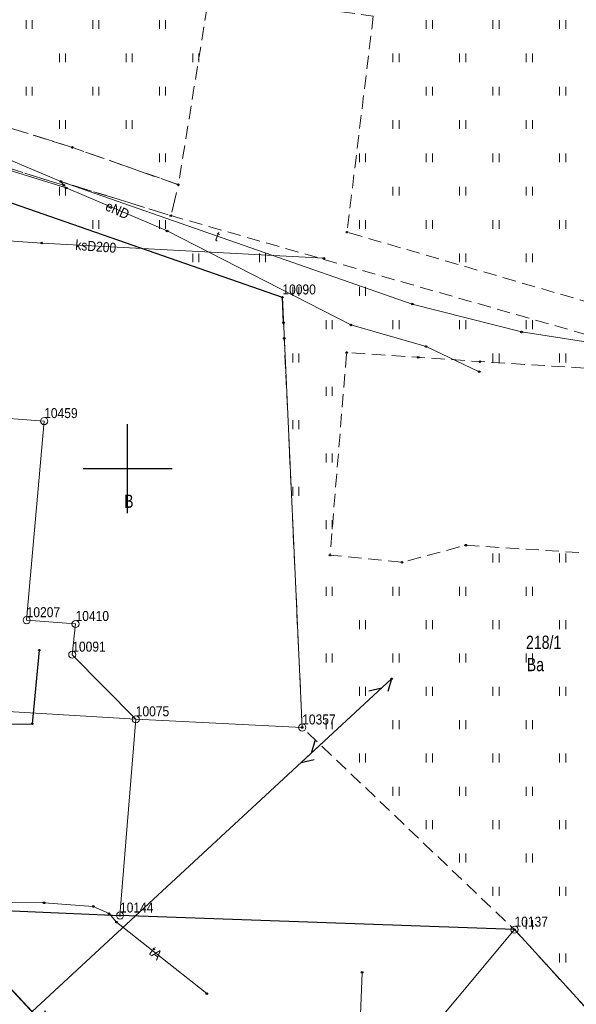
# Model space of a CAD drawing. Header units: metres. Extents: x 5548743 to 5556416, y 5707500 to 5714000.
# Tile 72 of 244: x 5554688 to 5554750, y 5709340 to 5709450. Entities that reach past the tile are written whole.
import ezdxf
from ezdxf.enums import TextEntityAlignment as Align

# ---------------------------------------------------------------- set-up
doc = ezdxf.new("R2010")
doc.units = ezdxf.units.M
for name, pattern in [('1.5_0.75', [2.25, 1.5, -0.75]), ('2.25_0.75', [3, 2.25, -0.75]), ('219-1000', [0]), ('suep_wn_1000', [0]), ('sutp_1000', [0])]:
    doc.linetypes.add(name, pattern=pattern)
doc.layers.get('0').update_dxf_attribs({"color": 2, "lineweight": 5})
doc.styles.get("Standard").update_dxf_attribs({"font": 'Working1250', "width": 0.75})
doc.linetypes.add('902-1000', pattern='A,5,0,[1,ksztalty.shx,S=1,R=0,X=0,Y=0],5', length=10)

# ---------------------------------------------------------------- blocks, each defined once
blk = doc.blocks.new('203')
at = {"linetype": 'Continuous', "lineweight": 0}
h = blk.add_hatch(color=0, dxfattribs=at)
edge = h.paths.add_edge_path()
edge.add_arc((0, 0), 0.09, 0, 360)
blk = doc.blocks.new('202')
at = {"color": 0, "linetype": 'Continuous', "lineweight": 0}
blk.add_circle((0, 0), 0.4, dxfattribs=at)
blk = doc.blocks.new('TU04')
at = {"color": 0, "linetype": 'Continuous', "lineweight": 13}
for p, q in [((0, 0), (0, 1)), ((0.7, 0), (0.7, 1))]:
    blk.add_line(p, q, dxfattribs=at)
blk = doc.blocks.new('SUEP3')
at = {"color": 0, "linetype": 'Continuous'}
for p, q in [((18.004, 0), (15.004, 1.125)), ((15.004, 1.125), (16.504, 0)), ((40.504, 0), (37.504, 1.125)), ((37.504, 1.125), (39.004, 0)), ((0, 0), (18.004, 0)), ((18.004, 0), (15.004, -1.125)), ((16.504, 0), (15.004, -1.125)), ((18.004, 0), (40.504, 0)), ((40.504, 0), (37.504, -1.125)), ((39.004, 0), (37.504, -1.125))]:
    blk.add_line(p, q, dxfattribs=at)
blk = doc.blocks.new('SUTP')
at = {"color": 0, "linetype": 'Continuous'}
for p, q in [((0, 0), (1.299, 0.75)), ((0, 0), (13.848, 0)), ((2.799, -0.75), (1.5, 0)), ((11.049, -0.75), (12.348, 0)), ((13.848, 0), (12.549, 0.75))]:
    blk.add_line(p, q, dxfattribs=at)
blk = doc.blocks.new('PIKIETAW1891')
at = {"color": 0}
blk.add_circle((0, 0), 0.09, dxfattribs=at)
blk = doc.blocks.new('RAMKA1000K')
at = {"color": 0}
for p, q in [((300, 395), (300, 405)), ((295, 400), (305, 400))]:
    blk.add_line(p, q, dxfattribs=at)

msp = doc.modelspace()

# ---------------------------------------------------------------- linework, layer by layer
at = {"layer": '217-kontur klasyfikacyjny', "color": 3, "linetype": 'CONTINUOUS', "lineweight": 18, "flags": 128}
for points in [[(5554700.92, 5709371.8), (5554677.75, 5709373.2)], [(5554699.15, 5709349.73), (5554700.92, 5709371.8)], [(5554699.15, 5709349.73), (5554671.46, 5709350.94)], [(5554671.46, 5709350.94), (5554699.15, 5709349.73)], [(5554743.52, 5709348.14), (5554699.15, 5709349.73)], [(5554718.24, 5709317.86), (5554743.52, 5709348.14)]]:
    msp.add_lwpolyline(points, dxfattribs=at)
at = {"layer": '218-kontur użytku gruntowego', "color": 3, "linetype": 'CONTINUOUS', "lineweight": 18, "flags": 128}
for points in [[(5554685.36, 5709430.41), (5554717.41, 5709419.25)], [(5554717.41, 5709419.25), (5554685.36, 5709430.41)], [(5554717.41, 5709419.25), (5554719.64, 5709370.88)], [(5554719.64, 5709370.88), (5554717.41, 5709419.25)], [(5554700.92, 5709371.8), (5554677.75, 5709373.2)], [(5554677.75, 5709373.2), (5554700.92, 5709371.8)], [(5554700.92, 5709371.8), (5554699.15, 5709349.73)], [(5554699.15, 5709349.73), (5554700.92, 5709371.8)], [(5554719.64, 5709370.88), (5554700.92, 5709371.8)], [(5554700.92, 5709371.8), (5554719.64, 5709370.88)], [(5554699.15, 5709349.73), (5554671.46, 5709350.94)], [(5554671.46, 5709350.94), (5554699.15, 5709349.73)], [(5554743.52, 5709348.14), (5554699.15, 5709349.73)], [(5554699.15, 5709349.73), (5554743.52, 5709348.14)], [(5554718.24, 5709317.86), (5554743.52, 5709348.14)], [(5554743.52, 5709348.14), (5554775, 5709313.63)]]:
    msp.add_lwpolyline(points, dxfattribs=at)
at = {"layer": '219-działka ewidencyjna', "color": 7, "linetype": '219-1000', "lineweight": 18, "flags": 128}
for points in [[(5554677.02, 5709433.31), (5554717.41, 5709419.25)], [(5554717.41, 5709419.25), (5554719.64, 5709370.88)], [(5554683.72, 5709405.85), (5554690.62, 5709405.34)], [(5554690.62, 5709405.34), (5554688.65, 5709382.95)], [(5554688.65, 5709382.95), (5554694.15, 5709382.52)], [(5554694.15, 5709382.52), (5554693.78, 5709379.07)], [(5554693.78, 5709379.07), (5554700.92, 5709371.8)], [(5554700.92, 5709371.8), (5554699.15, 5709349.73)], [(5554700.92, 5709371.8), (5554719.64, 5709370.88)], [(5554671.46, 5709350.94), (5554699.15, 5709349.73)], [(5554699.15, 5709349.73), (5554743.52, 5709348.14)], [(5554743.52, 5709348.14), (5554775, 5709313.63)]]:
    msp.add_lwpolyline(points, dxfattribs=at)
at = {"layer": 'jezdnia', "color": 7, "linetype": '2.25_0.75', "lineweight": 18, "flags": 128}
msp.add_lwpolyline([(5554655.85, 5709447.23), (5554676.6, 5709437.82), (5554685.33, 5709434.23), (5554692.83, 5709431.86), (5554692.5, 5709432.29), (5554704.87, 5709428.45), (5554705.72, 5709431.93), (5554693.8, 5709436.12), (5554686.67, 5709438.35), (5554678.15, 5709441.88), (5554656, 5709451.36)], close=True, dxfattribs=at)
at = {"layer": 'ogrodzenie trwałe', "color": 7, "linetype": '902-1000', "lineweight": 25, "flags": 128}
for points in [[(5554648.86, 5709466.15), (5554669.68, 5709464.7), (5554706.67, 5709462.2), (5554726.29, 5709461.38), (5554756.89, 5709461.32), (5554778.66, 5709461.29), (5554805.35, 5709454.43), (5554810.55, 5709460.19), (5554840.58, 5709457.83), (5554834.53, 5709422.53), (5554832.35, 5709410.28), (5554831.48, 5709406.36), (5554825.25, 5709374.48), (5554810.05, 5709296.6), (5554795.08, 5709306.35), (5554793.8, 5709300.1), (5554775, 5709313.63), (5554743.52, 5709348.14), (5554699.15, 5709349.73)], [(5554717.54, 5709416.42), (5554717.41, 5709419.25), (5554677.02, 5709433.31), (5554653.12, 5709437.43)], [(5554665.63, 5709371.19), (5554689.3, 5709371.3), (5554690.08, 5709379.58)], [(5554669.66, 5709350.84), (5554671.46, 5709350.94), (5554699.15, 5709349.73)]]:
    msp.add_lwpolyline(points, dxfattribs=at)
at = {"layer": 'przewód elektroenergetyczny podziemny', "color": 1, "linetype": 'CONTINUOUS', "lineweight": 18, "flags": 128}
msp.add_lwpolyline([(5554660.74, 5709441.96), (5554677.46, 5709436.41), (5554693.1, 5709431.56), (5554704.45, 5709426.73), (5554725.13, 5709416.15), (5554733.57, 5709413.73), (5554739.56, 5709410.89)], dxfattribs=at)
at = {"layer": 'przewód elektroenergetyczny wysokiego napięcia', "color": 1, "linetype": 'suep_wn_1000', "lineweight": 18, "flags": 128}
msp.add_lwpolyline([(5554679.64, 5709349.23), (5554744.22, 5709279.88)], dxfattribs=at)
at = {"layer": 'przewód kanalizacyjny', "color": 34, "linetype": 'CONTINUOUS', "lineweight": 18, "flags": 128}
msp.add_lwpolyline([(5554722.08, 5709423.65), (5554690.35, 5709425.37), (5554678.63, 5709426.17), (5554676.64, 5709394.72)], dxfattribs=at)
at = {"layer": 'przewód telekomunikacyjny napowietrzny', "color": 30, "linetype": 'sutp_1000', "lineweight": 18, "flags": 128}
msp.add_lwpolyline([(5554729.7, 5709376.35), (5554667.5, 5709318.8)], dxfattribs=at)
at = {"layer": 'przewód telekomunikacyjny podziemny', "color": 30, "linetype": 'CONTINUOUS', "lineweight": 18, "flags": 128}
for points in [[(5554652.51, 5709443.5), (5554653.23, 5709445.6), (5554658.84, 5709445.78), (5554665.36, 5709443.75), (5554692.5, 5709432.29), (5554732.02, 5709418.51), (5554744.31, 5709415.37), (5554751.75, 5709414.21), (5554752.44, 5709418.55), (5554774.63, 5709416.61), (5554793.76, 5709413.67)], [(5554673.83, 5709351.81), (5554675, 5709351.24), (5554690.62, 5709351.16), (5554696.15, 5709350.75), (5554697.92, 5709349.95), (5554698.76, 5709348.98), (5554708.91, 5709340.95)]]:
    msp.add_lwpolyline(points, dxfattribs=at)
at = {"layer": 'przewód wodociągowy', "color": 5, "linetype": 'CONTINUOUS', "lineweight": 18, "flags": 128}
msp.add_lwpolyline([(5554726.38, 5709343.33), (5554725.88, 5709331.02), (5554712.76, 5709319.21), (5554693.54, 5709301.73), (5554694.25, 5709296.26)], dxfattribs=at)
at = {"layer": 'trawnik', "color": 7, "linetype": '1.5_0.75', "lineweight": 18, "flags": 128}
msp.add_lwpolyline([(5554727.64, 5709450.9), (5554724.68, 5709426.59), (5554757.87, 5709416.95), (5554772.01, 5709415.25), (5554773.26, 5709459.06), (5554780.18, 5709458.78), (5554779.96, 5709450.74), (5554781.85, 5709450.62), (5554781.69, 5709437.99), (5554784.8, 5709437.78), (5554784.01, 5709414.2), (5554789.75, 5709408.83), (5554792.17, 5709408.15), (5554790.41, 5709387.57), (5554802.8, 5709386.67), (5554801.44, 5709375.64), (5554800.91, 5709357.82), (5554768.14, 5709356.77), (5554769.12, 5709369.01), (5554770.38, 5709389.28), (5554738.04, 5709391.38), (5554730.86, 5709389.46), (5554722.77, 5709390.26), (5554724.65, 5709413.05), (5554732.69, 5709412.52), (5554739.64, 5709412.03), (5554753.51, 5709411.17), (5554753.66, 5709414.48), (5554704.87, 5709428.45), (5554692.5, 5709432.29), (5554692.83, 5709431.86), (5554685.33, 5709434.23), (5554676.6, 5709437.82), (5554655.85, 5709447.23), (5554655.76, 5709446.15), (5554654.11, 5709445), (5554652.56, 5709440.96), (5554653.12, 5709437.43), (5554677.02, 5709433.31), (5554717.41, 5709419.25), (5554717.54, 5709416.42), (5554717.62, 5709414.65), (5554719.64, 5709370.88), (5554743.52, 5709348.14), (5554775, 5709313.63), (5554793.8, 5709300.1), (5554795.08, 5709306.35), (5554810.05, 5709296.6), (5554825.25, 5709374.48), (5554831.48, 5709406.36), (5554832.35, 5709410.28), (5554832.75, 5709412.56), (5554839.74, 5709414.78), (5554840.51, 5709419.62), (5554834.53, 5709422.53), (5554797.11, 5709426.1), (5554790.45, 5709426.67), (5554790.88, 5709431.27), (5554797.87, 5709441.66), (5554798.47, 5709447.83), (5554793.98, 5709449.73), (5554780.18, 5709458.78), (5554780.49, 5709460.82), (5554771.07, 5709460.89), (5554696.08, 5709461.46), (5554665.48, 5709465), (5554649.95, 5709466.04), (5554648.86, 5709466.15), (5554648.23, 5709464.25), (5554649.01, 5709460.91), (5554656.12, 5709452.5), (5554656, 5709451.36), (5554678.15, 5709441.88), (5554686.67, 5709438.35), (5554693.8, 5709436.12), (5554705.72, 5709431.93), (5554709.18, 5709453.37)], close=True, dxfattribs=at)

# ---------------------------------------------------------------- block references
at = {"layer": '202-punkt graniczny', "color": 7, "linetype": 'CONTINUOUS', "lineweight": 18}
for p in [(5554690.62, 5709405.34), (5554688.65, 5709382.95), (5554694.15, 5709382.52), (5554693.78, 5709379.07), (5554700.92, 5709371.8), (5554719.64, 5709370.88), (5554699.15, 5709349.73), (5554743.52, 5709348.14)]:
    msp.add_blockref('202', p, dxfattribs=at)
at = {"layer": '203-punkt graniczny', "color": 7, "linetype": 'CONTINUOUS', "lineweight": 18}
msp.add_blockref('203', (5554717.41, 5709419.25), dxfattribs=at)
at = {"layer": 'przewód elektroenergetyczny wysokiego napięcia', "color": 1, "linetype": 'CONTINUOUS', "lineweight": 18, "rotation": 312.96}
msp.add_blockref('SUEP3', (5554679.64, 5709349.23), dxfattribs=at)
at = {"layer": 'przewód telekomunikacyjny napowietrzny', "color": 30, "linetype": 'CONTINUOUS', "lineweight": 18, "rotation": 222.776}
msp.add_blockref('SUTP', (5554729.7, 5709376.35), dxfattribs=at)
at = {"layer": 'Punkt roboczy BDOT GESUT K1', "color": 6, "linetype": 'CONTINUOUS', "lineweight": 18}
for p in [(5554693.8, 5709436.12), (5554693.8, 5709436.12), (5554692.5, 5709432.29), (5554692.5, 5709432.29), (5554692.5, 5709432.29), (5554692.83, 5709431.86), (5554692.83, 5709431.86), (5554693.1, 5709431.56), (5554705.72, 5709431.93), (5554705.72, 5709431.93), (5554704.87, 5709428.45), (5554704.87, 5709428.45), (5554704.45, 5709426.73), (5554724.68, 5709426.59), (5554690.35, 5709425.37), (5554722.08, 5709423.65), (5554717.41, 5709419.25), (5554717.41, 5709419.25), (5554732.02, 5709418.51), (5554717.54, 5709416.42), (5554717.54, 5709416.42), (5554725.13, 5709416.15), (5554717.62, 5709414.65), (5554744.31, 5709415.37), (5554733.57, 5709413.73), (5554724.65, 5709413.05), (5554732.69, 5709412.52), (5554739.64, 5709412.03), (5554739.56, 5709410.89), (5554738.04, 5709391.38), (5554722.77, 5709390.26), (5554730.86, 5709389.46), (5554690.08, 5709379.58), (5554729.7, 5709376.35), (5554689.3, 5709371.3), (5554719.64, 5709370.88), (5554690.62, 5709351.16), (5554696.15, 5709350.75), (5554697.92, 5709349.95), (5554699.15, 5709349.73), (5554699.15, 5709349.73), (5554698.76, 5709348.98), (5554743.52, 5709348.14), (5554743.52, 5709348.14), (5554726.38, 5709343.33), (5554708.91, 5709340.95)]:
    msp.add_blockref('PIKIETAW1891', p, dxfattribs=at)
at = {"layer": 'trawnik', "color": 7, "linetype": 'CONTINUOUS', "lineweight": 18}
for p in [(5554688.579, 5709449.449), (5554696.079, 5709449.449), (5554703.579, 5709449.449), (5554733.579, 5709449.449), (5554741.079, 5709449.449), (5554748.579, 5709449.449), (5554692.329, 5709445.699), (5554699.829, 5709445.699), (5554707.329, 5709445.699), (5554729.829, 5709445.699), (5554737.329, 5709445.699), (5554744.829, 5709445.699), (5554688.579, 5709441.949), (5554696.079, 5709441.949), (5554703.579, 5709441.949), (5554733.579, 5709441.949), (5554741.079, 5709441.949), (5554748.579, 5709441.949), (5554692.329, 5709438.199), (5554699.829, 5709438.199), (5554729.829, 5709438.199), (5554737.329, 5709438.199), (5554744.829, 5709438.199), (5554703.579, 5709434.449), (5554726.079, 5709434.449), (5554733.579, 5709434.449), (5554741.079, 5709434.449), (5554748.579, 5709434.449), (5554692.329, 5709430.699), (5554729.829, 5709430.699), (5554737.329, 5709430.699), (5554744.829, 5709430.699), (5554696.079, 5709426.949), (5554703.579, 5709426.949), (5554726.079, 5709426.949), (5554733.579, 5709426.949), (5554741.079, 5709426.949), (5554748.579, 5709426.949), (5554707.329, 5709423.199), (5554714.829, 5709423.199), (5554737.329, 5709423.199), (5554744.829, 5709423.199), (5554718.579, 5709419.449), (5554726.079, 5709419.449), (5554722.329, 5709415.699), (5554729.829, 5709415.699), (5554737.329, 5709415.699), (5554744.829, 5709415.699), (5554718.579, 5709411.949), (5554741.079, 5709411.949), (5554748.579, 5709411.949), (5554722.329, 5709408.199), (5554718.579, 5709404.449), (5554722.329, 5709400.699), (5554718.579, 5709396.949), (5554722.329, 5709393.199), (5554741.079, 5709389.449), (5554748.579, 5709389.449), (5554722.329, 5709385.699), (5554729.829, 5709385.699), (5554737.329, 5709385.699), (5554744.829, 5709385.699), (5554726.079, 5709381.949), (5554733.579, 5709381.949), (5554741.079, 5709381.949), (5554748.579, 5709381.949), (5554722.329, 5709378.199), (5554729.829, 5709378.199), (5554737.329, 5709378.199), (5554744.829, 5709378.199), (5554726.079, 5709374.449), (5554733.579, 5709374.449), (5554741.079, 5709374.449), (5554748.579, 5709374.449), (5554722.329, 5709370.699), (5554729.829, 5709370.699), (5554737.329, 5709370.699), (5554744.829, 5709370.699), (5554726.079, 5709366.949), (5554733.579, 5709366.949), (5554741.079, 5709366.949), (5554748.579, 5709366.949), (5554729.829, 5709363.199), (5554737.329, 5709363.199), (5554744.829, 5709363.199), (5554733.579, 5709359.449), (5554741.079, 5709359.449), (5554748.579, 5709359.449), (5554737.329, 5709355.699), (5554744.829, 5709355.699), (5554741.079, 5709351.949), (5554748.579, 5709351.949), (5554744.829, 5709348.199), (5554748.579, 5709344.449)]:
    msp.add_blockref('TU04', p, dxfattribs=at)
at = {"layer": 'Wstawianie ramki sekcyjnej z opisem', "color": 7, "linetype": 'CONTINUOUS', "lineweight": 13}
msp.add_blockref('RAMKA1000K', (5554400, 5709000), dxfattribs=at)
msp.add_blockref('RAMKA1000K', (5554400, 5709000), dxfattribs=at)
msp.add_blockref('RAMKA1000K', (5554400, 5709000), dxfattribs=at)
msp.add_blockref('RAMKA1000K', (5554400, 5709000), dxfattribs=at)

# ---------------------------------------------------------------- texts
at = {"layer": '202-punkt graniczny-Atr103', "color": 7, "width": 0.9}
for s, p in [('10459', (5554690.62, 5709405.34)), ('10459', (5554690.62, 5709405.34)), ('10207', (5554688.65, 5709382.95)), ('10207', (5554688.65, 5709382.95)), ('10410', (5554694.15, 5709382.52)), ('10410', (5554694.15, 5709382.52)), ('10091', (5554693.78, 5709379.07)), ('10091', (5554693.78, 5709379.07)), ('10075', (5554700.92, 5709371.8)), ('10075', (5554700.92, 5709371.8)), ('10357', (5554719.64, 5709370.88)), ('10357', (5554719.64, 5709370.88)), ('10144', (5554699.15, 5709349.73)), ('10144', (5554699.15, 5709349.73)), ('10137', (5554743.52, 5709348.14)), ('10137', (5554743.52, 5709348.14))]:
    msp.add_text(s, height=1.125, dxfattribs=at).set_placement(p, align=Align.BOTTOM_LEFT)
at = {"layer": '203-punkt graniczny-Atr103', "color": 7, "width": 0.9}
msp.add_text('10090', height=1.125, dxfattribs=at).set_placement((5554717.41, 5709419.25), align=Align.BOTTOM_LEFT)
msp.add_text('10090', height=1.125, dxfattribs=at).set_placement((5554717.41, 5709419.25), align=Align.BOTTOM_LEFT)
at = {"layer": '210-oznaczenie konturu użytku gruntowego', "color": 3, "linetype": 'CONTINUOUS', "lineweight": 18, "width": 0.79}
for s, p in [('B', (5554699.61, 5709395.58)), ('Ba', (5554744.9, 5709377.21))]:
    msp.add_text(s, height=1.5, dxfattribs=at).set_placement(p)
at = {"layer": '211-numer działki ewidencyjnej', "color": 7, "linetype": 'CONTINUOUS', "lineweight": 18, "width": 0.79}
msp.add_text('218/1', height=1.5, dxfattribs=at).set_placement((5554744.81, 5709381.21), align=Align.TOP_LEFT)
at = {"layer": 'przewód elektroenergetyczny podziemny-Atr1', "color": 1, "width": 0.9}
msp.add_text('eND', height=1.125, rotation=335.679, dxfattribs=at).set_placement((5554697.63, 5709429.63), align=Align.MIDDLE_LEFT)
at = {"layer": 'przewód kanalizacyjny-Atr1', "color": 34, "width": 0.9}
msp.add_text('ksD200', height=1.125, rotation=355.595, dxfattribs=at).set_placement((5554694.14, 5709425.17), align=Align.MIDDLE_LEFT)
at = {"layer": 'przewód telekomunikacyjny podziemny-Atr1', "color": 30, "width": 0.9}
for s, rotation, p in [('t', 339.464, (5554709.94, 5709426.21)), ('tA', 320.358, (5554702.67, 5709345.89))]:
    msp.add_text(s, height=1.125, rotation=rotation, dxfattribs=at).set_placement(p, align=Align.MIDDLE_LEFT)

doc.saveas('drawing.dxf')
